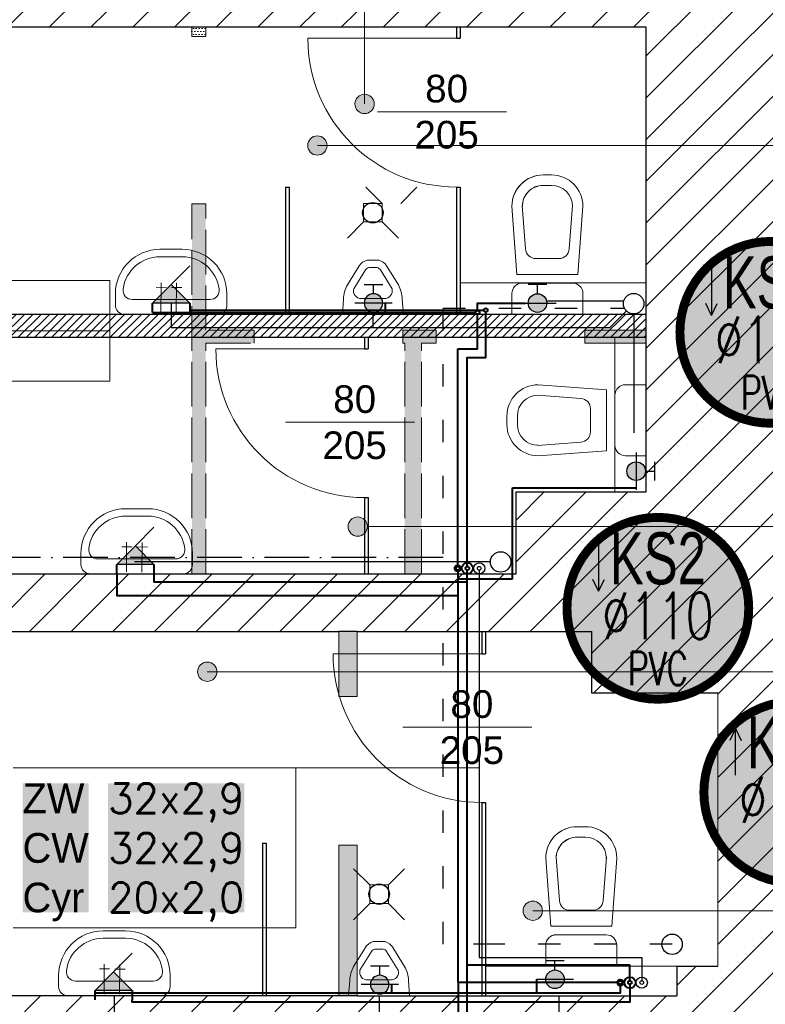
# Model space of a CAD drawing. Header units: millimetres. Extents: x 24385 to 79107, y -56478 to -23676.
# Tile 109 of 256: x 27628 to 28029, y -32071 to -31542. Entities that reach past the tile are written whole.
import ezdxf
from ezdxf.enums import TextEntityAlignment as Align
from ezdxf.lldxf.tags import DXFTag

# ---------------------------------------------------------------- set-up
doc = ezdxf.new("R2010")
doc.units = ezdxf.units.MM
doc.header["$LTSCALE"] = 2
for name, pattern in [('ACAD_ISO02W100', [15, 12, -3]), ('ACAD_ISO03W100', [30, 12, -18]), ('ACAD_ISO10W100', [18, 12, -3, 0, -3])]:
    doc.linetypes.add(name, pattern=pattern)
for name, color, linetype, lineweight in [('0_OPIS', 7, 'Continuous', 13), ('3DPLAN_A_ARMATURA_SANITARNA', 7, 'Continuous', 9), ('3DPLAN_A_DRZWI', 173, 'Continuous', 5), ('3DPLAN_A_TABELKA POMIESZCZEŃ', 7, 'Continuous', 0), ('_KWP_W_OPIS', 211, 'Continuous', 9), ('A_STOL_OPIS', 55, 'Continuous', 5), ('A_WYBURZENIA', 6, 'Continuous', 0), ('Opisy', 7, 'Continuous', 13), ('sanitariaty', 2, 'Continuous', 25)]:
    doc.layers.add(name, color=color, linetype=linetype, lineweight=lineweight)
for name, color, linetype in [('3DPLAN_A_KRESKOWANIE 1', 253, 'Continuous'), ('3DPLAN_A_OPIS', 8, 'Continuous'), ('3DPLAN_A_POMIESZCZENIE NUMER', 100, 'Continuous'), ('3DPLAN_K_NOŚNA', 7, 'Continuous'), ('_WLK_oznaczenia', 211, 'Continuous'), ('A_POMIESZCZENIE OPIS', 100, 'Continuous'), ('IS_Odbiorniki', 211, 'SOLID')]:
    doc.layers.add(name, color=color, linetype=linetype)
for name, color, linetype, lineweight, true_color in [('cw', 7, 'Continuous', 40, 0xf79809), ('kanalizacja', 7, 'Continuous', 30, 0xbf3000), ('kanalizacja pod stropem skropliny', 7, 'Continuous', 30, 0x60bb04), ('wodociag', 7, 'Continuous', 40, 0x0e97f1)]:
    doc.layers.add(name, color=color, linetype=linetype, lineweight=lineweight, true_color=true_color)
doc.layers.add('IS_Cyrkulacja', color=7, linetype='DASHWAVE', true_color=0xd312d4)
doc.styles.add('ARIAL', font='arial.ttf')
doc.styles.add('GRZEJNIK', font='simplex.shx', dxfattribs={"width": 0.7})
doc.styles.get("Standard").update_dxf_attribs({"font": 'arial.ttf'})
doc.styles.add('TABEL1', font='txt')
tags = doc.linetypes.add('DASHWAVE', pattern='A,10,-5,-20,[138,IS_LineDef.shx,S=2,R=0,X=-20,Y=0],-5', length=40).pattern_tags.tags
tags[16:17] = [DXFTag(74, 4), DXFTag(75, 0), DXFTag(340, '0'), DXFTag(46, 0.0), DXFTag(50, 0.0), DXFTag(44, 0.0), DXFTag(45, 0.0)]
tags[6:7] = [DXFTag(74, 4), DXFTag(75, 0), DXFTag(340, '0'), DXFTag(46, 0.0), DXFTag(50, 0.0), DXFTag(44, 0.0), DXFTag(45, 0.0)]
tags[4:5] = [DXFTag(74, 4), DXFTag(75, 0), DXFTag(340, '0'), DXFTag(46, 0.0), DXFTag(50, 0.0), DXFTag(44, 0.0), DXFTag(45, 0.0)]
tags = doc.linetypes.add('SOLID', pattern=[10, 10, 0]).pattern_tags.tags
tags[6:7] = [DXFTag(74, 4), DXFTag(75, 0), DXFTag(340, '0'), DXFTag(46, 0.0), DXFTag(50, 0.0), DXFTag(44, 0.0), DXFTag(45, 0.0)]
tags[4:5] = [DXFTag(74, 4), DXFTag(75, 0), DXFTag(340, '0'), DXFTag(46, 0.0), DXFTag(50, 0.0), DXFTag(44, 0.0), DXFTag(45, 0.0)]
pattern_1 = [(45, (28281.13, -31178.053), (-11.22532, 11.22532), [])]
pattern_2 = [(0, (10394.7163, -12291.782), (0.79375, 1.5875), [0, -1.5875])]

# ---------------------------------------------------------------- blocks, each defined once
blk = doc.blocks.new('miska ustępowa')
at = {"layer": '3DPLAN_A_ARMATURA_SANITARNA'}
for p, q in [((0, 0), (0, 19.11)), ((0, 19.11), (11.24, 19.11)), ((58.14, 19.11), (21.48, 16.4)), ((21.48, 0), (21.48, 16.4)), ((16.86, 0), (16.86, 13.49)), ((58.55, 13.51), (35.24, 11.78)), ((30.03, 0), (30.03, 6.18)), ((0, 0), (0, -19.11)), ((16.86, 0), (16.86, -13.49)), ((21.48, 0), (21.48, -16.4)), ((30.03, 0), (30.03, -6.18)), ((69.38, -2.25), (69.38, 2.25)), ((75, 0), (75, 2.25)), ((75, 0), (75, -2.25)), ((58.55, -13.51), (35.24, -11.78)), ((0, -19.11), (11.24, -19.11)), ((58.14, -19.11), (21.48, -16.4))]:
    blk.add_line(p, q, dxfattribs=at)
for centre, radius, start, end in [((11.24, 13.49), 5.62, 0, 90), ((58.14, 2.25), 16.86, 0, 90), ((35.65, 6.18), 5.62, 94.2314, 180), ((58.14, 2.25), 11.24, 0, 90), ((58.14, -2.25), 16.86, 270, 0), ((58.14, -2.25), 11.24, 270, 0), ((35.65, -6.18), 5.62, 180, 265.7686), ((11.24, -13.49), 5.62, 270, 0)]:
    blk.add_arc(centre, radius, start, end, dxfattribs=at)
blk = doc.blocks.new('UMYWALKA')
at = {"layer": '3DPLAN_A_ARMATURA_SANITARNA'}
for p, q in [((11, 30), (5, 30)), ((0, 25), (0, -25)), ((8, 20.87), (8, -20.87)), ((1, 5.49), (17.06, 5.43)), ((14.55, 8.04), (14.57, 2.57)), ((31, -6), (31, 6)), ((35, -6), (35, 6)), ((0.86, -2.78), (16.92, -2.85)), ((14.41, -0.23), (14.43, -5.7)), ((11, -30), (5, -30))]:
    blk.add_line(p, q, dxfattribs=at)
for centre, radius, start, end in [((5, 25), 5, 90, 180), ((11, 6), 24, 0, 90), ((13, 20.87), 5, 82.3377, 180), ((11, 6), 20, 0, 82.3377), ((11, -6), 24, 270, 0), ((11, -6), 20, 277.6623, 0), ((13, -20.87), 5, 180, 277.6623), ((5, -25), 5, 180, 270)]:
    blk.add_arc(centre, radius, start, end, dxfattribs=at)
blk = doc.blocks.new('PISUAR')
at = {"layer": '3DPLAN_A_ARMATURA_SANITARNA'}
for p, q in [((0, 0), (0, 16.4)), ((8.28, 15.79), (0, 16.4)), ((26.06, 7.42), (15.86, 13.72)), ((8.55, 0), (8.55, 6.18)), ((23.96, 4.02), (13.76, 10.31)), ((0, 0), (0, -16.4)), ((8.55, 0), (8.55, -6.18)), ((25.2, -2.25), (25.2, 2.25)), ((29.2, -3.15), (29.2, 3.15)), ((23.96, -4.02), (13.76, -10.31)), ((26.06, -7.42), (15.86, -13.72)), ((8.28, -15.79), (0, -16.4))]:
    blk.add_line(p, q, dxfattribs=at)
for centre, radius, start, end in [((7.77, -0.99), 16.79, 61.1926, 88.2676), ((12.69, 6.32), 4.14, 74.9585, 182.0062), ((21.89, 1.07), 7.6, 15.8529, 56.1596), ((22.41, 1.61), 2.87, 12.9538, 57.2359), ((22.41, -1.61), 2.87, 302.7641, 347.0462), ((21.89, -1.07), 7.6, 303.8404, 344.1471), ((12.69, -6.32), 4.14, 177.9938, 285.0415), ((7.77, 0.99), 16.79, 271.7324, 298.8074)]:
    blk.add_arc(centre, radius, start, end, dxfattribs=at)
blk = doc.blocks.new('tabelka dla tp')
at = {"layer": '3DPLAN_A_TABELKA POMIESZCZEŃ'}
for p, q in [((49.7, 54), (49.7, 0)), ((0, 27), (243.13, 27))]:
    blk.add_line(p, q, dxfattribs=at)
blk.add_lwpolyline([(0, 54), (243.13, 54), (243.13, 0), (0, 0)], close=True, dxfattribs=at)
at = {"layer": '3DPLAN_A_POMIESZCZENIE NUMER', "color": 7, "style": 'ARIAL'}
blk.add_attdef('NUMER', (2.23, 35.39), '', height=12, dxfattribs=at)
at = {"layer": 'A_POMIESZCZENIE OPIS', "insert": (112.2, 19.75), "char_height": 12, "width": 36.4122, "attachment_point": 1, "style": 'ARIAL'}
blk.add_mtext('{\\C7;m²}', dxfattribs=at)
at = {"layer": 'A_POMIESZCZENIE OPIS', "color": 7, "style": 'ARIAL'}
for tag, p in [('NAZWA', (51.73, 35.39)), ('POWIERZCHNIA', (51.06, 7.24))]:
    blk.add_attdef(tag, p, '', height=12, dxfattribs=at)
blk = doc.blocks.new('I pietroo')
at = {"layer": '3DPLAN_A_KRESKOWANIE 1'}
h = blk.add_hatch(dxfattribs=at)
h.set_pattern_fill('ANSI31', color=256, scale=5, style=0)
h.set_pattern_definition(pattern_1)
h.paths.add_polyline_path([(28490.83, -31157.34), (28212, -31157.34), (28212, -31131.34), (28242.49, -31131.34), (28242.49, -30945.34), (28212.49, -30945.34), (28201.66, -30945.34), (28201.66, -30965.34), (28222.49, -30965.34), (28222.49, -31105.34), (28194.33, -31105.34), (28194.33, -31111.2), (28199.83, -31111.2), (28199.83, -31205.2), (28490.83, -31205.2)])
h.paths.add_polyline_path([(27796.67, -32773.84), (27786.67, -32773.84), (27786.67, -32764.84), (27616.67, -32764.84), (27616.67, -32773.84), (27606.67, -32773.84), (27606.67, -32852.34), (27796.67, -32852.34)])
edge = h.paths.add_edge_path()
edge.add_line((27378.67, -32076.43), (27378.67, -32096.34))
edge.add_line((27378.67, -32096.34), (27394.67, -32096.34))
edge.add_line((27394.67, -32096.34), (27394.67, -32076.43))
edge.add_line((27394.67, -32076.43), (27378.68, -32076.43))
h.paths.add_polyline_path([(27394.67, -32076.43), (27394.67, -32053.84), (27378.68, -32053.84), (27378.68, -32076.43)])
h.paths.add_polyline_path([(27424.67, -32084.84), (27450.67, -32084.84), (27450.67, -32075.84), (27424.67, -32075.84), (27424.67, -32053.84), (27378.67, -32053.84), (27378.67, -32096.34), (27317.67, -32096.34), (27317.67, -32119.34), (26819.67, -32119.34), (26819.67, -32079.34), (26774.17, -32079.34), (26774.17, -32200.84), (26824.81, -32200.84), (26824.81, -32145.84), (27378.67, -32145.84), (27378.67, -32164.84), (27424.67, -32164.84)])
h.paths.add_polyline_path([(27394.67, -31865.34), (27378.75, -31865.34), (27378.75, -31883.26), (27378.67, -31883.26), (27378.67, -31916.53), (27394.67, -31916.53)])
h.paths.add_polyline_path([(27394.67, -31916.53), (27378.67, -31916.53), (27378.67, -31933.84), (27394.67, -31933.84)])
h.paths.add_polyline_path([(27424.67, -31792.84), (27406.67, -31792.84), (27406.67, -31821.84), (27376.67, -31821.84), (27376.67, -31834.84), (26820.67, -31834.84), (26820.67, -31785.19), (26774.17, -31785.19), (26774.17, -31909.34), (26819.67, -31909.34), (26819.67, -31865.34), (27378.67, -31865.34), (27378.67, -31933.84), (27424.67, -31933.84)])
h.paths.add_polyline_path([(26820.67, -31612.19), (26820.67, -31534.84), (27406.67, -31534.84), (27406.67, -31689.84), (27424.67, -31689.84), (27424.67, -31510.84), (27406.67, -31510.84), (27406.67, -31517.84), (26820.67, -31517.84), (26820.67, -31474.84), (26774.17, -31474.84), (26774.17, -31612.19)])
h.paths.add_polyline_path([(27493.67, -31157.34), (26774.17, -31157.34), (26774.17, -31301.84), (26820.67, -31301.84), (26820.67, -31208.84), (27377.67, -31208.84), (27377.67, -31263.84), (27406.67, -31263.84), (27406.67, -31309.84), (27406.67, -31409.84), (27457.67, -31409.84), (27457.67, -31279.84), (27423.67, -31279.84), (27423.67, -31208.84), (27493.67, -31208.84)])
h.paths.add_polyline_path([(27731.67, -31157.34), (27606.67, -31157.34), (27606.67, -31208.84), (27731.67, -31208.84)])
h.paths.add_polyline_path([(27494.67, -32773.84), (27425.67, -32773.84), (27425.67, -32714.84), (27378.67, -32714.84), (27378.67, -32773.84), (26824.81, -32773.84), (26824.81, -32651.84), (26871.81, -32651.84), (26871.81, -32584.84), (26824.81, -32584.84), (26824.81, -32468.84), (26774.17, -32468.84), (26774.17, -32852.34), (27494.67, -32852.34)])
h = blk.add_hatch(dxfattribs=at)
h.set_pattern_fill('ANSI31', color=256, scale=5, style=0)
h.set_pattern_definition(pattern_1)
h.paths.add_polyline_path([(28068.83, -31545.2), (28068.83, -31205.2), (28074.83, -31205.2), (28074.83, -31111.2), (28080.33, -31111.2), (28080.33, -31105.34), (28068.99, -31105.34), (28068.99, -31139.34), (28073.99, -31139.34), (28073.99, -31154.34), (28062.49, -31154.34), (28062.49, -31157.34), (27844.67, -31157.34), (27844.67, -31208.84), (27975.17, -31208.84), (27975.17, -31277.84), (27944.17, -31277.84), (27944.17, -31359.84), (27975.17, -31359.84), (27975.17, -31529.84), (27813.6, -31529.84), (27813.6, -31545.84), (27965.17, -31545.84), (27965.17, -31609.51), (28068.83, -31609.51), (28068.83, -31582.88), (28713.9, -31582.88), (28713.9, -31157.34), (28600.83, -31157.34), (28600.83, -31205.2), (28624.83, -31205.2), (28624.83, -31262.2), (28640.83, -31262.2), (28640.83, -31399.92), (28682.45, -31399.92), (28682.45, -31453.92), (28640.83, -31453.92), (28640.83, -31545.2), (28068.83, -31545.2)], is_closed=False)
h.paths.add_polyline_path([(27588.67, -31583.84), (27598.67, -31583.84), (27598.67, -31545.84), (27813.6, -31545.84), (27813.6, -31529.84), (27567.67, -31529.84), (27567.67, -31577.84), (27588.67, -31577.84), (27588.67, -31583.84)], is_closed=False)
h.paths.add_polyline_path([(27935.67, -31870.84), (27935.67, -31892.48), (28068.83, -31892.48), (28068.83, -31609.51), (27965.17, -31609.51), (27965.17, -31795.84), (27895.17, -31795.84), (27895.17, -31839.84), (27676.46, -31839.84), (27676.46, -31870.84), (27935.67, -31870.84)], is_closed=False)
h.paths.add_polyline_path([(28140.88, -31892.48), (28140.88, -31609.51), (28068.83, -31609.51), (28068.83, -31892.48), (28140.88, -31892.48)], is_closed=False)
h.paths.add_polyline_path([(28068.83, -32021.04), (28068.83, -31892.48), (27935.67, -31892.48), (27935.67, -31903.84), (28003.67, -31903.84), (28003.67, -32021.04), (28068.83, -32021.04)], is_closed=False)
h.paths.add_polyline_path([(27598.67, -32066.84), (27598.67, -31984.84), (27588.67, -31984.84), (27588.67, -32075.84), (27548.67, -32075.84), (27548.67, -32084.84), (27926.67, -32084.84), (27926.67, -32395.84), (27978.67, -32395.84), (27978.67, -32773.84), (27908.67, -32773.84), (27908.67, -32852.34), (28068.83, -32852.34), (28068.83, -32021.04), (28003.67, -32021.04), (28003.67, -32050.84), (27981.67, -32050.84), (27981.67, -32066.84), (27598.67, -32066.84)], is_closed=False)
h.paths.add_polyline_path([(27588.67, -31837.68), (27598.67, -31837.68), (27598.67, -31827.84), (27588.67, -31827.84), (27588.67, -31837.68)], is_closed=False)
h.paths.add_polyline_path([(27598.67, -31837.68), (27588.67, -31837.68), (27588.67, -31864.68), (27676.46, -31864.68), (27676.46, -31839.84), (27598.67, -31839.84), (27598.67, -31837.68)], is_closed=False)
h.paths.add_polyline_path([(27676.46, -31864.68), (27588.67, -31864.68), (27588.67, -31881.84), (27598.67, -31881.84), (27598.67, -31870.84), (27676.46, -31870.84), (27676.46, -31864.68)], is_closed=False)
at = {"layer": '3DPLAN_A_OPIS', "lineweight": 0, "transparency": 33554687}
h = blk.add_hatch(dxfattribs=at)
h.set_pattern_fill('ANSI31', color=1)
h.set_pattern_definition([(45, (5943.0848, -13.75), (-2.24506403, 2.24506403), [])])
h.paths.add_polyline_path([(27720.67, -31700.34), (27598.67, -31700.34), (27598.67, -31712.84), (27720.67, -31712.84)])
h.paths.add_polyline_path([(27720.67, -31712.84), (27728.17, -31712.84), (27728.17, -31700.34), (27720.67, -31700.34)])
h.paths.add_polyline_path([(27728.17, -31712.84), (27763.29, -31712.84), (27763.29, -31700.34), (27728.17, -31700.34)])
h.paths.add_polyline_path([(27965.17, -31712.84), (27965.17, -31700.34), (27763.29, -31700.34), (27763.29, -31712.84)])
at = {"layer": 'A_WYBURZENIA', "transparency": 33554687}
h = blk.add_hatch(dxfattribs=at)
h.set_pattern_fill('DOTS', color=256)
h.set_pattern_definition(pattern_2)
h.paths.add_polyline_path([(27720.67, -31550.84), (27728.17, -31550.84), (27728.17, -31545.84), (27720.67, -31545.84), (27720.67, -31550.84)], is_closed=False)
h = blk.add_hatch(dxfattribs=at)
h.set_pattern_fill('DOTS', color=256)
h.set_pattern_definition(pattern_2)
h.paths.add_polyline_path([(27728.17, -31839.84), (27728.17, -31715.84), (27754.17, -31715.84), (27754.17, -31708.84), (27728.17, -31708.84), (27728.17, -31640.84), (27720.67, -31640.84), (27720.67, -31839.84), (27728.17, -31839.84)], is_closed=False)
h.paths.add_polyline_path([(27834.17, -31708.84), (27834.17, -31715.84), (27835.17, -31715.84), (27835.17, -31839.84), (27844.17, -31839.84), (27844.17, -31715.84), (27845.17, -31715.84), (27845.17, -31708.84), (27834.17, -31708.84)], is_closed=False)
h.paths.add_polyline_path([(27852.17, -31715.84), (27852.17, -31708.84), (27845.17, -31708.84), (27845.17, -31715.84), (27852.17, -31715.84)], is_closed=False)
h.paths.add_polyline_path([(27965.17, -31708.84), (27932.17, -31708.84), (27932.17, -31715.84), (27965.17, -31715.84), (27965.17, -31708.84)], is_closed=False)
h.paths.add_polyline_path([(27809.67, -31905.84), (27809.67, -31870.84), (27799.67, -31870.84), (27799.67, -31905.84), (27809.67, -31905.84)], is_closed=False)
h.paths.add_polyline_path([(27809.67, -31985.84), (27799.67, -31985.84), (27799.67, -32066.84), (27809.67, -32066.84), (27809.67, -31985.84)], is_closed=False)
at = {"layer": 'Opisy', "ltscale": 0.5}
h = blk.add_hatch(color=256, dxfattribs=at)
h.dxf.hatch_style = 1
h.paths.add_polyline_path([(27812.04, -31592.1), (27812.04, -31582.2, 0.73336)])
h.paths.add_polyline_path([(27812.04, -31582.2), (27812.04, -31592.1, 0.076465), (27813.6, -31592.34, 1.165591)])
h = blk.add_hatch(color=256, dxfattribs=at)
h.dxf.hatch_style = 1
h.paths.add_polyline_path([(27786.65, -31614.46), (27786.65, -31604.55, 0.73336)])
h.paths.add_polyline_path([(27786.65, -31604.55), (27786.65, -31614.46, 0.076465), (27788.21, -31614.7, 1.165591)])
h = blk.add_hatch(color=256, dxfattribs=at)
h.dxf.hatch_style = 1
h.paths.add_polyline_path([(27808.35, -31819.39), (27808.35, -31809.48, 0.73336)])
h.paths.add_polyline_path([(27808.35, -31809.48), (27808.35, -31819.39, 0.076465), (27809.91, -31819.63, 1.165591)])
h = blk.add_hatch(color=256, dxfattribs=at)
h.dxf.hatch_style = 1
h.paths.add_polyline_path([(27727.42, -31897.43), (27727.42, -31887.53, 0.73336)])
h.paths.add_polyline_path([(27727.42, -31887.53), (27727.42, -31897.43, 0.076465), (27728.98, -31897.67, 1.165591)])
h = blk.add_hatch(color=256, dxfattribs=at)
h.dxf.hatch_style = 1
h.paths.add_polyline_path([(27902.53, -32025.99), (27902.53, -32016.09, 0.73336)])
h.paths.add_polyline_path([(27902.53, -32016.09), (27902.53, -32025.99, 0.076465), (27904.09, -32026.23, 1.165591)])
at = {"layer": '3DPLAN_A_ARMATURA_SANITARNA'}
for p, q in [((27965.17, -31683.34), (27865.06, -31683.34)), ((27948.17, -31712.84), (27948.17, -31795.84)), ((28003.67, -31903.84), (28003.67, -32050.84)), ((28003.67, -32050.84), (27878.67, -32050.84))]:
    blk.add_line(p, q, dxfattribs=at)
at = {"layer": '3DPLAN_A_DRZWI'}
for p, q in [((27863.06, -31551.84), (27783.06, -31551.84)), ((27813.59, -31718.84), (27733.59, -31718.84)), ((27876.67, -31882.84), (27796.67, -31882.84))]:
    blk.add_line(p, q, dxfattribs=at)
for centre in [(27863.06, -31551.84), (27813.59, -31718.84), (27876.67, -31882.84)]:
    blk.add_arc(centre, 80, 180, 270, dxfattribs=at)
at = {"layer": '3DPLAN_A_OPIS', "color": 1, "lineweight": 30}
for p, q in [((27863.06, -31545.84), (27863.06, -31551.84)), ((27865.06, -31545.84), (27865.06, -31551.84)), ((27863.06, -31551.84), (27865.06, -31551.84)), ((27771.06, -31631.84), (27773.06, -31631.84)), ((27771.06, -31631.84), (27771.06, -31700.34)), ((27773.06, -31631.84), (27773.06, -31700.34)), ((27863.06, -31631.84), (27865.06, -31631.84)), ((27863.06, -31631.84), (27863.06, -31700.34)), ((27865.06, -31631.84), (27865.06, -31700.34)), ((27965.17, -31700.34), (27598.67, -31700.34)), ((27965.17, -31712.84), (27598.67, -31712.84)), ((27813.59, -31712.84), (27813.59, -31718.84)), ((27815.59, -31712.84), (27815.59, -31718.84)), ((27813.59, -31718.84), (27815.59, -31718.84)), ((27813.59, -31798.84), (27815.59, -31798.84)), ((27813.59, -31798.84), (27813.59, -31839.84)), ((27815.59, -31798.84), (27815.59, -31839.84)), ((27876.67, -31870.84), (27876.67, -31882.84)), ((27878.67, -31870.84), (27878.67, -31882.84)), ((27876.67, -31882.84), (27878.67, -31882.84)), ((27876.67, -31962.84), (27878.67, -31962.84)), ((27876.67, -31962.84), (27876.67, -32066.84)), ((27878.67, -31962.84), (27878.67, -32066.84)), ((27758.67, -31984.71), (27760.67, -31984.71)), ((27758.67, -31984.71), (27758.67, -32066.84)), ((27760.67, -31984.71), (27760.67, -32066.84))]:
    blk.add_line(p, q, dxfattribs=at)
at = {"layer": '3DPLAN_A_TABELKA POMIESZCZEŃ', "ltscale": 0.5}
for p, q in [((27813.6, -31482.25), (27813.6, -31587.15)), ((27815.1, -31814.44), (28251.99, -31814.44)), ((27904.09, -32021.04), (28158.3, -32021.04))]:
    blk.add_line(p, q, dxfattribs=at)
at = {"layer": '3DPLAN_K_NOŚNA'}
for p, q in [((27965.17, -31545.84), (27598.67, -31545.84)), ((27965.17, -31795.84), (27965.17, -31545.84)), ((27895.17, -31795.84), (27965.17, -31795.84)), ((27895.17, -31839.84), (27895.17, -31795.84)), ((27598.67, -31839.84), (27895.17, -31839.84)), ((27598.67, -31870.84), (27799.67, -31870.84)), ((27809.67, -31870.84), (27799.67, -31870.84)), ((27809.67, -31870.84), (27935.67, -31870.84)), ((27935.67, -31870.84), (27935.67, -31903.84)), ((27935.67, -31903.84), (28003.67, -31903.84)), ((27981.67, -32050.84), (28003.67, -32050.84)), ((27981.67, -32050.84), (27981.67, -32066.84)), ((27799.67, -32066.84), (27598.67, -32066.84)), ((27809.67, -32066.84), (27799.67, -32066.84)), ((27809.67, -32066.84), (27981.67, -32066.84))]:
    blk.add_line(p, q, dxfattribs=at)
at = {"layer": 'A_STOL_OPIS'}
for p, q in [((27889.96, -31591.32), (27820.52, -31591.32)), ((27840.49, -31758.32), (27771.05, -31758.32)), ((27903.57, -31922.32), (27834.12, -31922.32))]:
    blk.add_line(p, q, dxfattribs=at)
at = {"layer": 'A_WYBURZENIA', "transparency": 33554687}
for p, q in [((27720.67, -31550.84), (27720.67, -31545.84)), ((27728.17, -31550.84), (27728.17, -31545.84)), ((27728.17, -31550.84), (27720.67, -31550.84)), ((27932.17, -31715.84), (27932.17, -31708.84)), ((27965.17, -31708.84), (27932.17, -31708.84)), ((27932.17, -31715.84), (27965.17, -31715.84)), ((27799.67, -31870.84), (27799.67, -31905.84)), ((27809.67, -31870.84), (27809.67, -31905.84)), ((27799.67, -31905.84), (27809.67, -31905.84)), ((27799.67, -31985.84), (27809.67, -31985.84)), ((27799.67, -31985.84), (27799.67, -32066.84)), ((27809.67, -31985.84), (27809.67, -32066.84))]:
    blk.add_line(p, q, dxfattribs=at)
at = {"layer": 'A_WYBURZENIA', "linetype": 'ACAD_ISO02W100', "transparency": 33554687}
for p, q in [((27728.17, -31640.84), (27720.67, -31640.84)), ((27720.67, -31839.84), (27720.67, -31640.84)), ((27728.17, -31708.84), (27728.17, -31640.84)), ((27754.17, -31708.84), (27728.17, -31708.84)), ((27754.17, -31715.84), (27754.17, -31708.84)), ((27852.17, -31708.84), (27834.17, -31708.84)), ((27834.17, -31715.84), (27834.17, -31708.84)), ((27852.17, -31715.84), (27852.17, -31708.84)), ((27728.17, -31715.84), (27754.17, -31715.84)), ((27728.17, -31839.84), (27728.17, -31715.84)), ((27834.17, -31715.84), (27835.17, -31715.84)), ((27835.17, -31839.84), (27835.17, -31715.84)), ((27852.17, -31715.84), (27844.17, -31715.84)), ((27844.17, -31839.84), (27844.17, -31715.84))]:
    blk.add_line(p, q, dxfattribs=at)
at = {"layer": 'Opisy', "ltscale": 0.5}
for p, q in [((27788.21, -31609.51), (28140.88, -31609.51)), ((27728.98, -31892.48), (28140.88, -31892.48))]:
    blk.add_line(p, q, dxfattribs=at)
for centre in [(27813.6, -31587.15), (27788.21, -31609.51), (27809.91, -31814.44), (27728.98, -31892.48), (27904.09, -32021.04)]:
    blk.add_circle(centre, 5.19, dxfattribs=at)
at = {"layer": 'sanitariaty', "color": 8, "lineweight": 0}
for p, q in [((27814.35, -31631.92), (27823.06, -31640.64)), ((27841.78, -31631.92), (27833.06, -31640.64)), ((27813.06, -31650.64), (27804.35, -31659.36)), ((27823.06, -31650.64), (27831.78, -31659.36)), ((27807.71, -31998.42), (27816.43, -32007.14)), ((27835.15, -31998.42), (27826.43, -32007.14)), ((27816.43, -32017.14), (27807.71, -32025.86)), ((27826.43, -32017.14), (27835.15, -32025.86))]:
    blk.add_line(p, q, dxfattribs=at)
for points in [[(27823.06, -31640.64), (27823.06, -31650.64), (27813.06, -31650.64), (27813.06, -31640.64)], [(27826.43, -32007.14), (27826.43, -32017.14), (27816.43, -32017.14), (27816.43, -32007.14)]]:
    blk.add_lwpolyline(points, close=True, dxfattribs=at)
at = {"layer": '3DPLAN_A_ARMATURA_SANITARNA', "xscale": -1, "rotation": 270}
for p in [(27911.96, -31700.34), (27930.17, -32050.84)]:
    blk.add_blockref('miska ustępowa', p, dxfattribs=at)
at = {"layer": '3DPLAN_A_ARMATURA_SANITARNA'}
for name, p, rotation in [('UMYWALKA', (27709.52, -31700.34), 90.00000000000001), ('PISUAR', (27818.06, -31700.34), 89.99999999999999), ('UMYWALKA', (27691.03, -31839.84), 90.00000000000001), ('UMYWALKA', (27679.02, -32066.84), 90.00000000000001), ('PISUAR', (27821.43, -32066.84), 89.99999999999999)]:
    blk.add_blockref(name, p, dxfattribs=dict(at, rotation=rotation))
at = {"layer": '3DPLAN_A_ARMATURA_SANITARNA', "xscale": -1}
blk.add_blockref('miska ustępowa', (27965.17, -31757.26), dxfattribs=at)
at = {"layer": '3DPLAN_A_TABELKA POMIESZCZEŃ', "ltscale": 0.5}
ref = blk.add_blockref('tabelka dla tp', (27433.33, -31736.19), dxfattribs=at)
ref.add_attrib('NUMER', '1.02', dxfattribs={"layer": '3DPLAN_A_POMIESZCZENIE NUMER', "color": 0, "height": 10.398, "style": 'ARIAL'}).set_placement((27440.86, -31700.81), (27469.1, -31700.81), align=Align.ALIGNED)
ref.add_attrib('NAZWA', 'Korytarz', (27498.29, -31700.81), dxfattribs={"layer": 'A_POMIESZCZENIE OPIS', "color": 0, "height": 12, "style": 'ARIAL'})
ref.add_attrib('POWIERZCHNIA', '10,56', (27498.29, -31728.56), dxfattribs={"layer": 'A_POMIESZCZENIE OPIS', "color": 0, "height": 12, "style": 'ARIAL'})
at = {"layer": 'A_STOL_OPIS', "ltscale": 0.2, "char_height": 14.872, "attachment_point": 7, "style": 'TABEL1'}
for insert in [(27828.57, -31611.34), (27779.1, -31778.34), (27842.18, -31942.34)]:
    blk.add_mtext_dynamic_manual_height_columns('\\pxqc;{\\fArial|b0|i0|c238|p34;80\\P205}', width=58.3206, gutter_width=80, heights=[0], dxfattribs=dict(at, insert=insert))

msp = doc.modelspace()

# ---------------------------------------------------------------- hatches: boundary and pattern name
at = {"layer": '_WLK_oznaczenia'}
for points in [[(28081.04, -31709.98, -1), (27983.25, -31709.98, -1)], [(28020.28, -31858.39, -1), (27922.48, -31858.39, -1)], [(28093.93, -31957.33, -1), (27996.13, -31957.33, -1)]]:
    msp.add_hatch(color=255, dxfattribs=at).paths.add_polyline_path(points)
at = {"layer": 'IS_Odbiorniki', "true_color": 0xffffff}
for points in [[(27719.52, -31694.25), (27699.52, -31694.25), (27709.52, -31684.25)], [(27700.3, -31834.84), (27680.3, -31834.84), (27690.3, -31824.84)], [(27688.6, -32063.92), (27668.6, -32063.92), (27678.6, -32053.92)]]:
    msp.add_hatch(color=7, dxfattribs=at).paths.add_polyline_path(points)
at = {"layer": 'IS_Odbiorniki'}
h = msp.add_hatch(color=256, dxfattribs=at)
edge = h.paths.add_edge_path()
edge.add_arc((27818.4, -31694.25), 5, -180, 180, ccw=False)
h = msp.add_hatch(color=256, dxfattribs=at)
edge = h.paths.add_edge_path()
edge.add_arc((27906.64, -31694.25), 5, 0, 360)
h = msp.add_hatch(color=256, dxfattribs=at)
edge = h.paths.add_edge_path()
edge.add_arc((27959.71, -31784.66), 5, 270, 630)
h = msp.add_hatch(color=256, dxfattribs=at)
edge = h.paths.add_edge_path()
edge.add_arc((27821.77, -32060.75), 5, -180, 180, ccw=False)
h = msp.add_hatch(color=256, dxfattribs=at)
edge = h.paths.add_edge_path()
edge.add_arc((27916.03, -32057.91), 5, 0, 360)

# ---------------------------------------------------------------- linework, layer by layer
at = {"layer": '3DPLAN_A_ARMATURA_SANITARNA'}
for p, q in [((27965.17, -31683.34), (27865.06, -31683.34)), ((27948.17, -31712.84), (27948.17, -31795.84)), ((28003.67, -31903.84), (28003.67, -32050.84)), ((28003.67, -32050.84), (27878.67, -32050.84))]:
    msp.add_line(p, q, dxfattribs=at)
at = {"layer": '_KWP_W_OPIS'}
for p, q in [((27624.59, -31944.25), (27875.27, -31944.25)), ((27776.58, -31944.25), (27776.61, -32030.16)), ((27624.59, -32030.16), (27776.61, -32030.16))]:
    msp.add_line(p, q, dxfattribs=at)
at = {"layer": '_WLK_oznaczenia'}
for p, q in [((28000.29, -31675.74), (28000.29, -31700.86)), ((28000.29, -31700.86), (27997.21, -31694.51)), ((28000.29, -31700.86), (28003.37, -31694.51)), ((27939.53, -31824.14), (27939.53, -31849.26)), ((27939.53, -31849.26), (27936.45, -31842.91)), ((27939.53, -31849.26), (27942.61, -31842.91)), ((28013.17, -31923.09), (28010.09, -31929.44)), ((28013.17, -31948.21), (28013.17, -31923.09)), ((28013.17, -31923.09), (28016.26, -31929.44))]:
    msp.add_line(p, q, dxfattribs=at)
for points in [[(28081.04, -31709.98, 4.8, 4.8, -1), (27983.25, -31709.98, 4.8, 4.8, -1)], [(28020.28, -31858.39, 4.8, 4.8, -1), (27922.48, -31858.39, 4.8, 4.8, -1)], [(28093.93, -31957.33, 4.8, 4.8, -1), (27996.13, -31957.33, 4.8, 4.8, -1)]]:
    msp.add_lwpolyline(points, format="xyseb", close=True, dxfattribs=at)
at = {"layer": 'cw', "color": 242, "true_color": 0xd2021d}
for p, q in [((27719.52, -31694.25), (27719.52, -31699.25)), ((27700.3, -31834.84), (27700.3, -31839.84)), ((27688.6, -32063.92), (27688.6, -32068.92))]:
    msp.add_line(p, q, dxfattribs=at)
for points in [[(27719.52, -31698), (27877.82, -31698)], [(27700.3, -31839.84), (27700.3, -31844.09), (27868.86, -31844.09)], [(27956.36, -32060.7), (27956.36, -32070.14), (27688.6, -32070.14), (27688.6, -32068.92)]]:
    msp.add_lwpolyline(points, dxfattribs=at)
at = {"layer": 'cw'}
for points in [[(27868.86, -31835.89), (27868.86, -31723.44), (27878.82, -31723.44), (27878.82, -31699)], [(27956.36, -32058.7), (27956.36, -32050.25), (27868.86, -32050.25), (27868.86, -31837.89)], [(27699.71, -32332.27), (27699.71, -32322.63), (27868.86, -32322.63), (27868.86, -32050.25)]]:
    msp.add_lwpolyline(points, dxfattribs=at)
for centre, radius in [((27868.91, -31836.89), 3), ((27868.91, -31836.89), 1), ((27956.36, -32059.7), 3), ((27956.36, -32059.7), 1)]:
    msp.add_circle(centre, radius, dxfattribs=at)
at = {"layer": 'IS_Cyrkulacja'}
msp.add_lwpolyline([(27875.27, -31837.89), (27875.27, -32046.14), (27962.72, -32046.14), (27962.72, -32058.7)], dxfattribs=at)
for centre, radius in [((27875.27, -31836.89), 3), ((27875.27, -31836.89), 1), ((27962.72, -32059.7), 3), ((27962.72, -32059.7), 1)]:
    msp.add_circle(centre, radius, dxfattribs=at)
at = {"layer": 'IS_Odbiorniki'}
for p, q in [((27709.52, -31684.25), (27719.52, -31674.25)), ((27699.52, -31694.25), (27709.52, -31684.25)), ((27709.52, -31684.25), (27719.52, -31694.25)), ((27813.4, -31684.25), (27823.4, -31684.25)), ((27818.4, -31689.25), (27818.4, -31684.25)), ((27911.64, -31684.25), (27901.64, -31684.25)), ((27906.64, -31689.25), (27906.64, -31684.25)), ((27719.52, -31694.25), (27699.52, -31694.25)), ((27699.52, -31694.25), (27699.52, -31699.25)), ((27719.52, -31694.25), (27719.52, -31699.25)), ((27828.4, -31694.25), (27808.4, -31694.25)), ((27896.64, -31694.25), (27916.64, -31694.25)), ((27959.71, -31774.66), (27959.71, -31794.66)), ((27969.71, -31789.66), (27969.71, -31779.66)), ((27964.71, -31784.66), (27969.71, -31784.66)), ((27690.3, -31824.84), (27700.3, -31814.84)), ((27680.3, -31834.84), (27690.3, -31824.84)), ((27690.3, -31824.84), (27700.3, -31834.84)), ((27700.3, -31834.84), (27680.3, -31834.84)), ((27680.3, -31834.84), (27680.3, -31839.84)), ((27700.3, -31834.84), (27700.3, -31839.84)), ((27678.6, -32053.92), (27688.6, -32043.92)), ((27816.77, -32050.75), (27826.77, -32050.75)), ((27821.77, -32055.75), (27821.77, -32050.75)), ((27921.03, -32047.91), (27911.03, -32047.91)), ((27916.03, -32052.91), (27916.03, -32047.91)), ((27668.6, -32063.92), (27678.6, -32053.92)), ((27678.6, -32053.92), (27688.6, -32063.92)), ((27831.77, -32060.75), (27811.77, -32060.75)), ((27906.03, -32057.91), (27926.03, -32057.91)), ((27688.6, -32063.92), (27668.6, -32063.92)), ((27668.6, -32063.92), (27668.6, -32068.92)), ((27688.6, -32063.92), (27688.6, -32068.92))]:
    msp.add_line(p, q, dxfattribs=at)
at = {"layer": 'IS_Odbiorniki', "extrusion": (0, 0, -1)}
for centre in [(27818.4, -31694.25), (27821.77, -32060.75)]:
    msp.add_ellipse(centre, major_axis=(-5, 0), ratio=1, dxfattribs=at)
at = {"layer": 'IS_Odbiorniki'}
for centre, major_axis in [((27906.64, -31694.25), (5, 0)), ((27959.71, -31784.66), (0, -5)), ((27916.03, -32057.91), (5, 0))]:
    msp.add_ellipse(centre, major_axis=major_axis, ratio=1, dxfattribs=at)
at = {"layer": 'kanalizacja'}
for p, q in [((27818.06, -31700.34), (27818.06, -31707.42)), ((27958.37, -31700.07), (27958.37, -31764.01)), ((27881.32, -31833.45), (27689.88, -31833.45)), ((27918.22, -32085.66), (27918.22, -32066.84))]:
    msp.add_line(p, q, dxfattribs=at)
for points in [[(27709.52, -31694.25), (27709.52, -31707.42), (27945.55, -31707.42), (27954.49, -31698.46)], [(27953.05, -31693.18), (27911.96, -31693.18)], [(27835.28, -32077.79), (27679.02, -32077.79), (27679.02, -32066.84)], [(27821.43, -32066.84), (27821.43, -32077.79)]]:
    msp.add_lwpolyline(points, dxfattribs=at)
at = {"layer": 'kanalizacja', "linetype": 'ACAD_ISO03W100', "ltscale": 0.5}
msp.add_lwpolyline([(27979.04, -32039.08), (27884.24, -32039.08), (27855.9, -32039.08), (27855.9, -31697.01), (27953.44, -31697.01)], dxfattribs=at)
at = {"layer": 'kanalizacja'}
for centre in [(27818.06, -31645.64), (27958.37, -31694.57), (27886.82, -31833.45), (27821.43, -32012.14), (27979.04, -32039.08)]:
    msp.add_circle(centre, 5.5, dxfattribs=at)
at = {"layer": 'kanalizacja pod stropem skropliny', "linetype": 'ACAD_ISO10W100'}
msp.add_lwpolyline([(27855.9, -31831.05), (27616.12, -31831.05), (27616.12, -31381), (27699.86, -31381)], dxfattribs=at)
at = {"layer": 'wodociag', "color": 110, "true_color": 0x15fb77}
for p, q in [((27699.52, -31699.25), (27699.52, -31694.25)), ((27824.84, -31699.26), (27824.84, -31694.25)), ((27893.13, -31842.58), (27893.13, -31793.58)), ((27893.13, -31793.58), (27959.71, -31793.58)), ((27680.3, -31839.84), (27680.3, -31834.84)), ((27863.92, -31842.58), (27893.13, -31842.58)), ((27828.2, -32065.76), (27828.2, -32060.75)), ((27906.03, -32057.91), (27906.03, -32065.37)), ((27668.6, -32068.92), (27668.6, -32063.92))]:
    msp.add_line(p, q, dxfattribs=at)
at = {"layer": 'wodociag'}
msp.add_line((27863.7, -31835.89), (27863.7, -31718.87), dxfattribs=at)
at = {"layer": 'wodociag', "color": 110, "true_color": 0x15fb77}
for points in [[(27874.42, -31698.26), (27874.42, -31694.25), (27900.2, -31694.25)], [(27699.52, -31699.26), (27873.42, -31699.26)], [(27680.3, -31839.84), (27680.3, -31851.57), (27863.92, -31851.57)], [(27951.14, -32060.7), (27951.14, -32065.37), (27668.6, -32065.37)]]:
    msp.add_lwpolyline(points, dxfattribs=at)
at = {"layer": 'wodociag'}
for points in [[(27863.7, -31718.87), (27874.42, -31718.87), (27874.42, -31700.26)], [(27950.14, -32059.7), (27863.92, -32059.7), (27863.92, -31837.87)], [(27863.92, -32059.7), (27863.92, -32315.19), (27694.49, -32315.19), (27694.49, -32331.27)]]:
    msp.add_lwpolyline(points, dxfattribs=at)
for centre, radius in [((27878.82, -31698), 1), ((27874.42, -31699.26), 1), ((27863.7, -31836.89), 1.6), ((27863.7, -31836.89), 1), ((27951.14, -32059.7), 1.6), ((27951.14, -32059.7), 1)]:
    msp.add_circle(centre, radius, dxfattribs=at)

# ---------------------------------------------------------------- block references
at = {"layer": '0_OPIS'}
msp.add_blockref('I pietroo', (0, 0), dxfattribs=at)
at = {"layer": '3DPLAN_A_ARMATURA_SANITARNA', "xscale": -1, "rotation": 270}
for p in [(27911.96, -31700.34), (27930.17, -32050.84)]:
    msp.add_blockref('miska ustępowa', p, dxfattribs=at)
at = {"layer": '3DPLAN_A_ARMATURA_SANITARNA'}
for name, p, rotation in [('UMYWALKA', (27709.52, -31700.34), 90.00000000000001), ('PISUAR', (27818.06, -31700.34), 89.99999999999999), ('UMYWALKA', (27691.03, -31839.84), 90.00000000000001), ('UMYWALKA', (27679.02, -32066.84), 90.00000000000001), ('PISUAR', (27821.43, -32066.84), 89.99999999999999)]:
    msp.add_blockref(name, p, dxfattribs=dict(at, rotation=rotation))
at = {"layer": '3DPLAN_A_ARMATURA_SANITARNA', "xscale": -1}
msp.add_blockref('miska ustępowa', (27965.17, -31757.26), dxfattribs=at)

# ---------------------------------------------------------------- texts
at = {"layer": '_KWP_W_OPIS', "char_height": 16, "attachment_point": 1, "bg_fill": 1, "box_fill_scale": 1, "bg_fill_color": 7, "bg_fill_true_color": 16777215, "bg_fill_transparency": 0}
for s, insert in [('\\Fcp_simplex.shx;ZW\\PCW\\PCyr', (27629.59, -31952.58)), ('\\Fsimplex.shx;32x2,9\\P32x2,9\\P20x2,0', (27675.58, -31952.58))]:
    msp.add_mtext(s, dxfattribs=dict(at, insert=insert))
at = {"layer": '_WLK_oznaczenia', "width": 0.7}
for s, height, style, p in [('KS2', 28, 'ARIAL', (28032.14, -31697.1)), ('%%c110', 25, 'GRZEJNIK', (28032.14, -31726.5)), ('PVC', 18, 'GRZEJNIK', (28032.14, -31751.39)), ('KS2', 28, 'ARIAL', (27971.38, -31845.51)), ('%%c110', 25, 'GRZEJNIK', (27971.38, -31874.91)), ('PVC', 18, 'GRZEJNIK', (27971.38, -31899.79)), ('KS2', 28, 'ARIAL', (28045.03, -31944.45)), ('%%c110', 25, 'GRZEJNIK', (28045.03, -31973.85))]:
    msp.add_text(s, height=height, dxfattribs=dict(at, style=style)).set_placement(p, align=Align.CENTER)

doc.saveas('drawing.dxf')
